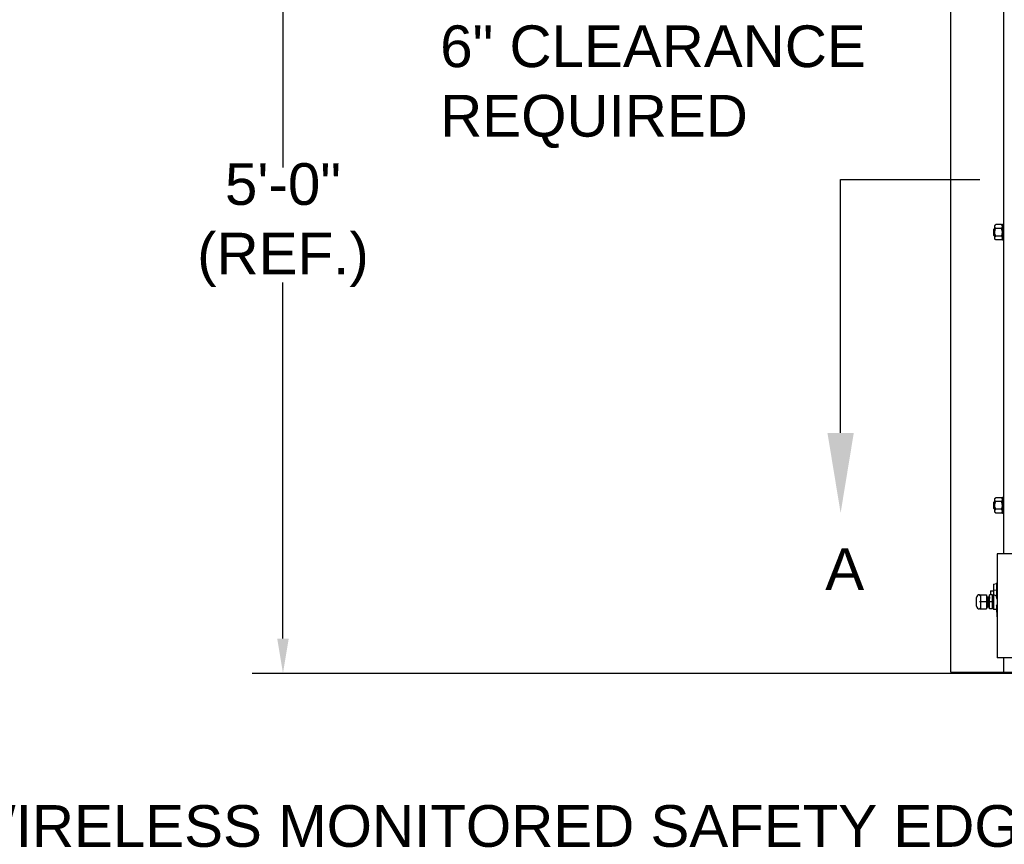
# Model space of a CAD drawing. Header units: inches. Extents: x 170 to 312, y 215 to 248.
# Tile 2 of 135: x 175.54 to 177.75, y 220.03 to 221.88. Entities that reach past the tile are written whole.
import ezdxf
from ezdxf import colors
from ezdxf.entities.mleader import LeaderData, LeaderLine
from ezdxf.math import Vec2, Vec3

# ---------------------------------------------------------------- set-up
doc = ezdxf.new("R2010")
doc.units = ezdxf.units.IN
doc.header["$LTSCALE"] = 0.25
doc.header["$MEASUREMENT"] = 0
doc.linetypes.add('CENTER', pattern=[2, 1.25, -0.25, 0.25, -0.25])
for name, color, linetype in [('ANNOTATIONS', 1, 'Continuous'), ('MOTOR LH', 7, 'Continuous'), ('SECTION CUTS', 6, 'CENTER')]:
    doc.layers.add(name, color=color, linetype=linetype)
doc.styles.add('ARIAL', font='arial.ttf', dxfattribs={"height": 0.09375})
doc.styles.get("Standard").update_dxf_attribs({"font": 'romans.shx'})

msp = doc.modelspace()

# ---------------------------------------------------------------- linework, layer by layer
at = {"layer": 'ANNOTATIONS'}
for p, q in [((176.12747, 222.35175), (176.12747, 221.55133)), ((176.12747, 220.49278), (176.12747, 221.2928))]:
    msp.add_line(p, q, dxfattribs=at)
msp.add_solid([(176.14042, 220.49278), (176.11453, 220.49278), (176.12747, 220.41511)], dxfattribs=at)
at = {"layer": 'MOTOR LH'}
for p, q in [((177.62767, 220.41698), (177.62767, 224.61169)), ((177.74703, 220.68357), (177.74703, 224.61088)), ((177.72625, 221.39745), (177.72625, 221.4145)), ((177.72687, 221.39106), (177.72687, 221.4209)), ((177.74187, 221.4232), (177.72879, 221.4232)), ((177.74187, 221.41459), (177.72879, 221.41459)), ((177.74379, 221.42409), (177.74379, 221.38787)), ((177.72469, 221.39901), (177.72469, 221.41294)), ((177.74187, 221.39736), (177.72879, 221.39736)), ((177.74187, 221.38875), (177.72879, 221.38875)), ((177.72469, 220.78515), (177.72469, 220.79908)), ((177.72625, 220.78359), (177.72625, 220.80064)), ((177.72687, 220.7772), (177.72687, 220.80704)), ((177.74187, 220.80935), (177.72879, 220.80935)), ((177.74187, 220.80073), (177.72879, 220.80073)), ((177.74379, 220.81023), (177.74379, 220.77401)), ((177.74187, 220.7835), (177.72879, 220.7835)), ((177.74187, 220.77489), (177.72879, 220.77489)), ((177.8344, 220.68357), (177.73209, 220.68357)), ((177.73209, 220.68357), (177.73209, 220.44911)), ((177.73209, 220.61881), (177.73051, 220.61618)), ((177.71719, 220.60029), (177.71719, 220.59122)), ((177.7238, 220.61484), (177.73051, 220.61618)), ((177.7238, 220.61484), (177.7238, 220.55845)), ((177.7238, 220.60141), (177.73051, 220.60199)), ((177.73185, 220.61581), (177.73051, 220.61618)), ((177.73051, 220.61618), (177.73051, 220.58434)), ((177.73051, 220.60199), (177.73185, 220.60211)), ((177.73185, 220.61581), (177.73209, 220.6162)), ((177.73185, 220.60211), (177.73185, 220.61581)), ((177.73185, 220.60211), (177.73209, 220.60213)), ((177.68591, 220.56566), (177.68591, 220.58481)), ((177.69434, 220.59122), (177.69233, 220.58908)), ((177.70798, 220.57523), (177.69233, 220.57523)), ((177.69434, 220.59122), (177.70798, 220.59122)), ((177.69434, 220.59122), (177.69434, 220.55925)), ((177.70798, 220.59122), (177.70798, 220.55925)), ((177.7148, 220.55925), (177.7148, 220.59122)), ((177.72192, 220.59122), (177.7148, 220.59122)), ((177.72192, 220.57523), (177.7148, 220.57523)), ((177.72192, 220.55925), (177.72192, 220.59122)), ((177.69233, 220.56139), (177.69434, 220.55925)), ((177.69434, 220.55925), (177.70798, 220.55925)), ((177.71021, 220.56402), (177.70932, 220.56402)), ((177.72192, 220.55925), (177.7148, 220.55925)), ((177.73051, 220.56612), (177.73051, 220.55711)), ((177.73051, 220.55711), (177.73201, 220.53562)), ((177.73201, 220.53562), (177.73209, 220.53562)), ((177.8344, 220.44911), (177.73209, 220.44911)), ((177.74703, 220.41698), (177.74703, 220.44911)), ((176.05822, 220.41511), (183.79437, 220.41511)), ((177.62767, 220.41698), (182.24866, 220.41698))]:
    msp.add_line(p, q, dxfattribs=at)
for centre, radius, start, end in [((177.69233, 220.58481), 0.00641, 90, 180), ((177.71641, 220.57523), 0.01678, 20.91414, 32.85988), ((177.69233, 220.56566), 0.00641, 180, 270), ((177.70977, 220.56402), 0.000446, 180, 0), ((177.71641, 220.57523), 0.01678, 327.14012, 339.08586)]:
    msp.add_arc(centre, radius, start, end, dxfattribs=at)
at = {"layer": 'MOTOR LH', "extrusion": (0, 0, -1)}
msp.add_ellipse((177.72014, 220.57523), major_axis=(0, 0.01678), ratio=0.9090909, start_param=0.2423659, end_param=0.7477626, dxfattribs=at)
at = {"layer": 'MOTOR LH'}
for points in [[(177.72469, 221.41294), (177.72625, 221.4145)], [(177.72625, 221.4145), (177.72687, 221.4145)], [(177.72687, 221.4209), (177.72879, 221.4232)], [(177.74187, 221.4232), (177.74379, 221.4209)], [(177.74379, 221.42409), (177.74703, 221.42409)], [(177.72625, 221.39745), (177.72469, 221.39901)], [(177.72687, 221.39745), (177.72625, 221.39745)], [(177.72879, 221.38875), (177.72687, 221.39106)], [(177.74379, 221.39106), (177.74187, 221.38875)], [(177.74703, 221.38787), (177.74379, 221.38787)], [(177.72469, 220.79908), (177.72625, 220.80064)], [(177.72625, 220.80064), (177.72687, 220.80064)], [(177.72687, 220.80704), (177.72879, 220.80935)], [(177.74187, 220.80935), (177.74379, 220.80704)], [(177.74379, 220.81023), (177.74703, 220.81023)], [(177.72625, 220.78359), (177.72469, 220.78515)], [(177.72687, 220.78359), (177.72625, 220.78359)], [(177.72879, 220.77489), (177.72687, 220.7772)], [(177.74379, 220.7772), (177.74187, 220.77489)], [(177.74703, 220.77401), (177.74379, 220.77401)], [(177.71719, 220.60029), (177.7238, 220.60029)], [(177.70798, 220.58644), (177.71016, 220.58644)], [(177.71105, 220.58644), (177.71184, 220.58644)], [(177.71273, 220.58644), (177.71352, 220.58644)], [(177.71441, 220.58644), (177.7148, 220.58644)], [(177.72192, 220.58993), (177.7238, 220.58993)], [(177.70932, 220.56402), (177.70798, 220.56402)], [(177.711, 220.56402), (177.71021, 220.56402)], [(177.71268, 220.56402), (177.71189, 220.56402)], [(177.71436, 220.56402), (177.71357, 220.56402)], [(177.7238, 220.56053), (177.72192, 220.56053)], [(177.73051, 220.55845), (177.7238, 220.55845)]]:
    msp.add_open_spline(points, degree=1, dxfattribs=at)
for points, knots in [([(177.72687, 221.4189), (177.72693, 221.41942), (177.72704, 221.42048), (177.72779, 221.42192), (177.72849, 221.42281), (177.72879, 221.4232)], [0, 0, 0, 0, 0.3536519, 0.7166818, 1, 1, 1, 1]), ([(177.72879, 221.41459), (177.72835, 221.41517), (177.72745, 221.41635), (177.72692, 221.41782), (177.72688, 221.41868), (177.72687, 221.4189)], [0, 0, 0, 0, 0.4215125, 0.852907, 1, 1, 1, 1]), ([(177.72687, 221.40598), (177.72688, 221.40625), (177.7269, 221.40766), (177.72727, 221.4102), (177.72806, 221.41278), (177.72864, 221.41422), (177.72879, 221.41459)], [0, 0, 0, 0, 0.0936214, 0.4739184, 0.864488, 1, 1, 1, 1]), ([(177.74379, 221.4189), (177.74373, 221.41942), (177.74362, 221.42048), (177.74287, 221.42192), (177.74217, 221.42281), (177.74187, 221.4232)], [0, 0, 0, 0, 0.3536519, 0.7166818, 1, 1, 1, 1]), ([(177.74187, 221.41459), (177.74231, 221.41517), (177.74321, 221.41635), (177.74374, 221.41782), (177.74378, 221.41868), (177.74379, 221.4189)], [0, 0, 0, 0, 0.4215128, 0.852907, 1, 1, 1, 1]), ([(177.74379, 221.40598), (177.74378, 221.40625), (177.74376, 221.40766), (177.74339, 221.4102), (177.7426, 221.41278), (177.74202, 221.41422), (177.74187, 221.41459)], [0, 0, 0, 0, 0.0936214, 0.4739182, 0.864488, 1, 1, 1, 1]), ([(177.72879, 221.39736), (177.72851, 221.39809), (177.72783, 221.39982), (177.72705, 221.4027), (177.72693, 221.40487), (177.72687, 221.40598)], [0, 0, 0, 0, 0.2644539, 0.6278638, 1, 1, 1, 1]), ([(177.72687, 221.39306), (177.72693, 221.39358), (177.72704, 221.39464), (177.72779, 221.39608), (177.72849, 221.39697), (177.72879, 221.39736)], [0, 0, 0, 0, 0.353652, 0.7166817, 1, 1, 1, 1]), ([(177.72879, 221.38875), (177.72835, 221.38933), (177.72745, 221.39051), (177.72692, 221.39198), (177.72688, 221.39284), (177.72687, 221.39306)], [0, 0, 0, 0, 0.4215118, 0.8529061, 1, 1, 1, 1]), ([(177.74187, 221.39736), (177.74215, 221.39809), (177.74283, 221.39982), (177.74361, 221.4027), (177.74373, 221.40487), (177.74379, 221.40598)], [0, 0, 0, 0, 0.2644539, 0.6278638, 1, 1, 1, 1]), ([(177.74379, 221.39306), (177.74373, 221.39358), (177.74362, 221.39464), (177.74287, 221.39608), (177.74217, 221.39697), (177.74187, 221.39736)], [0, 0, 0, 0, 0.353652, 0.7166817, 1, 1, 1, 1]), ([(177.74187, 221.38875), (177.74231, 221.38933), (177.74321, 221.39051), (177.74374, 221.39198), (177.74378, 221.39284), (177.74379, 221.39306)], [0, 0, 0, 0, 0.4215121, 0.8529061, 1, 1, 1, 1]), ([(177.72687, 220.80504), (177.72693, 220.80556), (177.72704, 220.80662), (177.72779, 220.80806), (177.72849, 220.80896), (177.72879, 220.80935)], [0, 0, 0, 0, 0.35364966, 0.71667969, 1, 1, 1, 1]), ([(177.72879, 220.80073), (177.72835, 220.80132), (177.72745, 220.8025), (177.72692, 220.80397), (177.72688, 220.80482), (177.72687, 220.80504)], [0, 0, 0, 0, 0.4215159, 0.8529073, 1, 1, 1, 1]), ([(177.72687, 220.79212), (177.72688, 220.79239), (177.7269, 220.7938), (177.72727, 220.79634), (177.72806, 220.79892), (177.72864, 220.80036), (177.72879, 220.80073)], [0, 0, 0, 0, 0.0936218, 0.473916, 0.8644916, 1, 1, 1, 1]), ([(177.74379, 220.80504), (177.74373, 220.80556), (177.74362, 220.80662), (177.74287, 220.80806), (177.74217, 220.80896), (177.74187, 220.80935)], [0, 0, 0, 0, 0.35364966, 0.71667969, 1, 1, 1, 1]), ([(177.74187, 220.80073), (177.74231, 220.80132), (177.74321, 220.8025), (177.74374, 220.80397), (177.74378, 220.80482), (177.74379, 220.80504)], [0, 0, 0, 0, 0.4215162, 0.8529073, 1, 1, 1, 1]), ([(177.74379, 220.79212), (177.74378, 220.79239), (177.74376, 220.7938), (177.74339, 220.79634), (177.7426, 220.79892), (177.74202, 220.80036), (177.74187, 220.80073)], [0, 0, 0, 0, 0.0936218, 0.4739158, 0.8644916, 1, 1, 1, 1]), ([(177.72879, 220.7835), (177.72851, 220.78423), (177.72783, 220.78596), (177.72705, 220.78884), (177.72693, 220.79102), (177.72687, 220.79212)], [0, 0, 0, 0, 0.2644539, 0.6278593, 1, 1, 1, 1]), ([(177.72687, 220.7792), (177.72693, 220.77972), (177.72704, 220.78078), (177.72779, 220.78222), (177.72849, 220.78311), (177.72879, 220.7835)], [0, 0, 0, 0, 0.3536498, 0.7166796, 1, 1, 1, 1]), ([(177.72879, 220.77489), (177.72835, 220.77547), (177.72745, 220.77665), (177.72692, 220.77812), (177.72688, 220.77898), (177.72687, 220.7792)], [0, 0, 0, 0, 0.42151525, 0.85290636, 1, 1, 1, 1]), ([(177.74187, 220.7835), (177.74215, 220.78423), (177.74283, 220.78596), (177.74361, 220.78884), (177.74373, 220.79102), (177.74379, 220.79212)], [0, 0, 0, 0, 0.2644539, 0.6278593, 1, 1, 1, 1]), ([(177.74379, 220.7792), (177.74373, 220.77972), (177.74362, 220.78078), (177.74287, 220.78222), (177.74217, 220.78311), (177.74187, 220.7835)], [0, 0, 0, 0, 0.3536498, 0.7166796, 1, 1, 1, 1]), ([(177.74187, 220.77489), (177.74231, 220.77547), (177.74321, 220.77665), (177.74374, 220.77812), (177.74378, 220.77898), (177.74379, 220.7792)], [0, 0, 0, 0, 0.4215155, 0.8529064, 1, 1, 1, 1]), ([(177.69233, 220.59122), (177.6926, 220.59121), (177.69293, 220.5912), (177.69344, 220.5912), (177.69358, 220.5912), (177.69368, 220.59121), (177.69377, 220.59121), (177.69389, 220.59121), (177.69411, 220.59122), (177.69427, 220.59121), (177.69431, 220.59122), (177.69434, 220.59122)], [0, 0, 0, 0, 0.2479231, 0.2890908, 0.3069668, 0.3246628, 0.3441602, 0.3674164, 0.4310408, 0.6540306, 1, 1, 1, 1]), ([(177.71085, 220.56586), (177.71082, 220.56632), (177.71077, 220.56761), (177.71069, 220.57085), (177.71059, 220.57475), (177.71051, 220.57818), (177.71044, 220.5809), (177.71036, 220.58362), (177.71026, 220.58594), (177.71019, 220.58628), (177.71016, 220.58644)], [0, 0, 0, 0, 0.0847764, 0.2341584, 0.3883234, 0.4922273, 0.5925865, 0.6929458, 0.8484534, 1, 1, 1, 1]), ([(177.71018, 220.58643), (177.71018, 220.5865), (177.71017, 220.58665), (177.71053, 220.58695), (177.71102, 220.58677), (177.71106, 220.58642), (177.71116, 220.58569), (177.71123, 220.58383), (177.71131, 220.58098), (177.71139, 220.57805), (177.71144, 220.57626), (177.71147, 220.57523)], [0, 0, 0, 0, 0.0432697, 0.0891446, 0.131551, 0.2176056, 0.3221563, 0.5318737, 0.7347377, 0.8463632, 1, 1, 1, 1]), ([(177.71087, 220.56586), (177.71085, 220.56616), (177.7108, 220.56713), (177.71074, 220.56951), (177.71066, 220.57241), (177.71061, 220.5742), (177.71058, 220.57523)], [0, 0, 0, 0, 0.1679631, 0.5285284, 0.7269292, 1, 1, 1, 1]), ([(177.71189, 220.56402), (177.71187, 220.56409), (177.71183, 220.56424), (177.71175, 220.56542), (177.71167, 220.56751), (177.71158, 220.57083), (177.71151, 220.57375), (177.71147, 220.57523)], [0, 0, 0, 0, 0.1640625, 0.3339187, 0.5037762, 0.7479787, 1, 1, 1, 1]), ([(177.71184, 220.58643), (177.71186, 220.5866), (177.71188, 220.58679), (177.71227, 220.58691), (177.71252, 220.58684), (177.71287, 220.58646), (177.7127, 220.58609), (177.71288, 220.58484), (177.71292, 220.58342), (177.71292, 220.58315)], [0, 0, 0, 0, 0.1789689, 0.2132075, 0.2435323, 0.2761385, 0.5221296, 0.9089216, 1, 1, 1, 1]), ([(177.71246, 220.56748), (177.71243, 220.56857), (177.71236, 220.57083), (177.71227, 220.57476), (177.71218, 220.57818), (177.71212, 220.5809), (177.71204, 220.58362), (177.71194, 220.58594), (177.71187, 220.58628), (177.71184, 220.58644)], [0, 0, 0, 0, 0.1576476, 0.3272143, 0.4414987, 0.5518842, 0.6622698, 0.8333133, 1, 1, 1, 1]), ([(177.71248, 220.56748), (177.71246, 220.56815), (177.71242, 220.56937), (177.71237, 220.57146), (177.71231, 220.57336), (177.71228, 220.57457), (177.71226, 220.57524)], [0, 0, 0, 0, 0.3209033, 0.5829366, 0.7689491, 1, 1, 1, 1]), ([(177.71292, 220.58315), (177.71295, 220.58241), (177.71299, 220.58112), (177.71306, 220.57834), (177.71312, 220.57641), (177.71315, 220.57524)], [0, 0, 0, 0, 0.3440212, 0.6037055, 1, 1, 1, 1]), ([(177.71357, 220.56402), (177.71355, 220.56409), (177.7135, 220.56424), (177.71343, 220.56542), (177.71334, 220.56751), (177.71326, 220.57083), (177.71316, 220.57474), (177.71308, 220.5782), (177.71301, 220.58083), (177.71297, 220.5826), (177.71294, 220.58314), (177.71294, 220.58315)], [0, 0, 0, 0, 0.1093267, 0.2225142, 0.3357025, 0.4984323, 0.6663723, 0.7795603, 0.8888869, 0.9982135, 1, 1, 1, 1]), ([(177.71351, 220.58644), (177.71353, 220.58657), (177.71355, 220.58677), (177.71405, 220.58695), (177.71454, 220.58649), (177.71442, 220.58616), (177.71453, 220.58522), (177.71457, 220.58428), (177.71459, 220.58345), (177.7146, 220.58316)], [0, 0, 0, 0, 0.1509339, 0.2269304, 0.3091432, 0.5126112, 0.7171058, 0.9038952, 1, 1, 1, 1]), ([(177.71394, 220.57523), (177.71391, 220.57623), (177.71386, 220.57818), (177.7138, 220.5809), (177.71372, 220.58362), (177.71362, 220.58594), (177.71355, 220.58628), (177.71352, 220.58644)], [0, 0, 0, 0, 0.1698674, 0.3339398, 0.4980122, 0.752244, 1, 1, 1, 1]), ([(177.7148, 220.56357), (177.71467, 220.56363), (177.71443, 220.56373), (177.7143, 220.56429), (177.71425, 220.56515), (177.71415, 220.56722), (177.71408, 220.5701), (177.71401, 220.57283), (177.71396, 220.57439), (177.71394, 220.57523)], [0, 0, 0, 0, 0.0900005, 0.1675474, 0.2921205, 0.5194776, 0.7399898, 0.8603536, 1, 1, 1, 1]), ([(177.69434, 220.55925), (177.69413, 220.5594), (177.69371, 220.55969), (177.69305, 220.55939), (177.69256, 220.55929), (177.69233, 220.55925)], [0, 0, 0, 0, 0.35448285, 0.68277445, 1, 1, 1, 1]), ([(177.71188, 220.56408), (177.71189, 220.564), (177.7119, 220.56384), (177.71152, 220.56351), (177.71103, 220.5637), (177.71099, 220.56405), (177.71092, 220.56454), (177.71088, 220.5654), (177.71087, 220.56586)], [0, 0, 0, 0, 0.1201292, 0.2225498, 0.3172257, 0.5093497, 0.7427679, 1, 1, 1, 1]), ([(177.71357, 220.56402), (177.71356, 220.56389), (177.71354, 220.56369), (177.71304, 220.56351), (177.71254, 220.56397), (177.71267, 220.56431), (177.71255, 220.56524), (177.71252, 220.56623), (177.71249, 220.56713), (177.71248, 220.56748)], [0, 0, 0, 0, 0.1477712, 0.2221758, 0.3026654, 0.5018695, 0.7020792, 0.8849539, 1, 1, 1, 1])]:
    msp.add_open_spline(points, degree=3, knots=knots, dxfattribs=at)
at = {"layer": 'SECTION CUTS'}
msp.add_line((177.38033, 221.52459), (182.38986, 221.52459), dxfattribs=at)

# ---------------------------------------------------------------- texts
at = {"layer": 'ANNOTATIONS', "char_height": 0.09375, "style": 'ARIAL'}
for s, insert, attachment_point in [('6" CLEARANCE\\PREQUIRED', (176.48067, 221.73296), 4), ('5\'-0"\\P(REF.)', (176.12747, 221.42207), 5)]:
    msp.add_mtext(s, dxfattribs=dict(at, insert=insert, attachment_point=attachment_point))
at = {"layer": 'SECTION CUTS', "style": 'ARIAL'}
msp.add_text('A', height=0.09375, dxfattribs=at).set_placement((177.34585, 220.60215))

# ---------------------------------------------------------------- leaders
at = {"layer": 'ANNOTATIONS'}
ml = msp.add_multileader_mtext('Standard', dxfattribs=at)
ml.set_content('WIRELESS MONITORED SAFETY EDGE \\P(ALSO SERVES AS WEATHERSTRIPPING)', color=256, style='ARIAL')
ml.set_leader_properties()
ml.build(insert=Vec2(0, 0))
ml.multileader.update_dxf_attribs({"dogleg_length": 0.36, "arrow_head_size": 0.09375})
ctx = ml.context
ctx.base_point, ctx.char_height, ctx.arrow_head_size, ctx.landing_gap_size, ctx.plane_origin = Vec3(175.18004, 220.0578), 0.09375, 0.09375, 0.09, Vec3(178.74501, 219.62457)
ctx.text_align_type = 2
notes = []
notes.append((ctx, [(0, (1, 1, 0), (178.05793, 220.0578), (-1, 0), 0.09796, [(0, [(178.4421, 220.42387)], 0, [])])]))
ctx.mtext.insert, ctx.mtext.alignment, ctx.mtext.flow_direction = Vec3(177.86997, 220.11845), 3, 5
at = {"layer": 'SECTION CUTS'}
ml = msp.add_multileader_mtext('Standard', dxfattribs=at)
ml.set_content('', color=256)
ml.set_leader_properties()
ml.build(insert=Vec2(0, 0))
ml.multileader.update_dxf_attribs({"dogleg_length": 0, "arrow_head_size": 0.18})
ctx = ml.context
ctx.base_point, ctx.char_height, ctx.arrow_head_size, ctx.landing_gap_size, ctx.plane_origin = Vec3(177.38033, 221.52459), 0.18, 0.18, 0, Vec3(177.38033, 220.77507)
notes.append((ctx, [(0, (1, 1, 0), (177.38033, 221.52459), (1, 0), 0, [(0, [(177.38033, 220.77507)], 0, [])])]))
ctx.mtext.insert, ctx.mtext.flow_direction = Vec3(177.38033, 221.61459), 5
for ctx, leaders in notes:
    for number, flags, end, landing, length, lines in leaders:
        leader = LeaderData()
        leader.index, (leader.has_last_leader_line, leader.has_dogleg_vector, leader.attachment_direction) = number, flags
        leader.last_leader_point, leader.dogleg_vector, leader.dogleg_length = Vec3(end), Vec3(landing), length
        for number, points, colour, breaks in lines:
            line = LeaderLine()
            line.index, line.vertices, line.color, line.breaks = number, Vec3.list(points), colors.encode_raw_color(colour), breaks
            leader.lines.append(line)
        ctx.leaders.append(leader)

doc.saveas('drawing.dxf')
